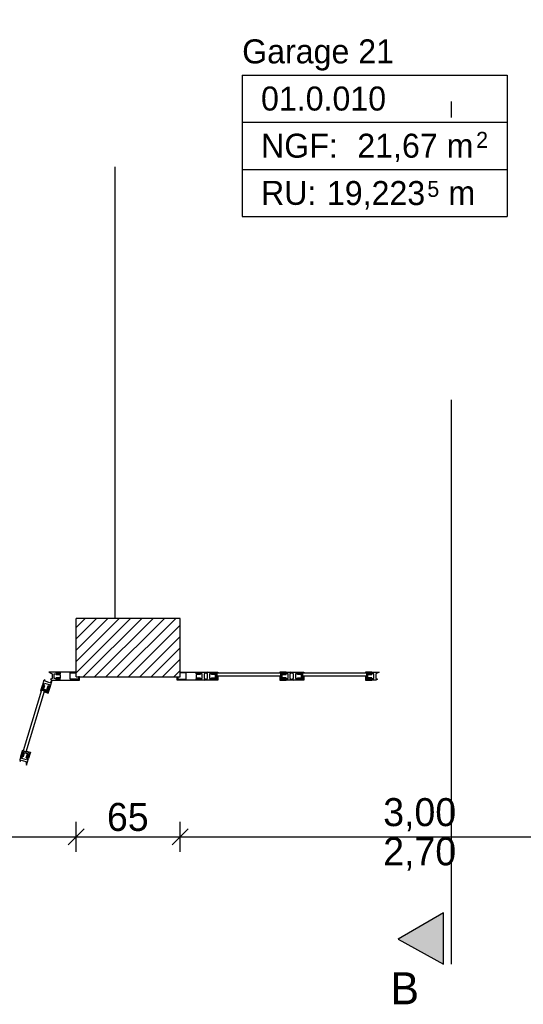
# Model space of a CAD drawing. Extents: x -73 to 359, y -4 to 85.
# Tile 11 of 149: x -43.28 to -40.14, y 30.59 to 36.74. Entities that reach past the tile are written whole.
import ezdxf

# ---------------------------------------------------------------- set-up
doc = ezdxf.new("R2010")
doc.units = 0
doc.header["$MEASUREMENT"] = 0
for name, pattern in [('Strichlinie', [0.005644, 0.002822, -0.002822]), ('Strichpunktlinie', [0.006703, 0.003528, -0.001764, 0, -0.001411]), ('Wipeout_Contour', [1, 0, -1])]:
    doc.linetypes.add(name, pattern=pattern)
for name, color, linetype in [('0._EG_7_0', 7, 'Continuous'), ('0._EG_7_P_BM_AUSSEN', 7, 'Continuous'), ('0._EG_7_P_ZE_BILD', 7, 'Continuous'), ('0._EG_7_R_NT_HIDDEN', 7, 'Continuous'), ('0._EG_7_R_TR_AUSSENWAND', 7, 'Continuous'), ('0._EG_7_Räume', 7, 'Continuous')]:
    doc.layers.add(name, color=color, linetype=linetype)
doc.styles.add('ERSTELLTER_STIL_1', font='txt')
doc.styles.add('ERSTELLTER_STIL_3', font='txt')

msp = doc.modelspace()

# ---------------------------------------------------------------- hatches: boundary and pattern name
at = {"layer": '0._EG_7_P_ZE_BILD', "linetype": 'Continuous', "lineweight": 18, "ltscale": 1000}
msp.add_hatch(color=9, dxfattribs=at).paths.add_polyline_path([(-40.636, 30.8391), (-40.636, 31.1605), (-40.919, 30.9971)], flags=0)
at = {"layer": '0._EG_7_R_TR_AUSSENWAND', "linetype": 'Continuous', "ltscale": 1000}
h = msp.add_hatch(dxfattribs=at)
h.set_pattern_fill('MW_HLZ_0007', color=256, style=0, pattern_type=2)
h.set_pattern_definition([(45, (0, 0), (-0.03535534, 0.03535534), [])])
h.paths.add_polyline_path([(-42.9287, 33), (-42.9287, 32.665), (-42.9287, 32.635), (-42.2787, 32.635), (-42.2787, 32.665), (-42.2787, 33)], flags=0)

# ---------------------------------------------------------------- linework, layer by layer
at = {"layer": '0._EG_7_0', "linetype": 'Continuous', "ltscale": 1000}
for p, q in [((-42.9287, 32.665), (-42.9287, 33)), ((-42.2787, 32.665), (-42.2787, 33)), ((-42.9287, 32.635), (-42.9287, 32.665)), ((-42.2787, 32.635), (-42.2787, 32.665))]:
    msp.add_line(p, q, dxfattribs=at)
at = {"layer": '0._EG_7_P_BM_AUSSEN', "linetype": 'Continuous', "ltscale": 1000}
for p, q in [((-42.9287, 31.5413), (-42.9287, 31.7288)), ((-42.2787, 31.5413), (-42.2787, 31.7288)), ((-45.9287, 31.635), (-42.9287, 31.635)), ((-42.8787, 31.685), (-42.9787, 31.585)), ((-42.9287, 31.635), (-42.2787, 31.635)), ((-42.2287, 31.685), (-42.3287, 31.585)), ((-42.2787, 31.635), (-39.2787, 31.635))]:
    msp.add_line(p, q, dxfattribs=at)
at = {"layer": '0._EG_7_P_ZE_BILD', "linetype": 'Strichpunktlinie', "ltscale": 1000}
msp.add_line((-40.586, 30.8391), (-40.586, 39.9493), dxfattribs=at)
at = {"layer": '0._EG_7_P_ZE_BILD', "color": 255, "linetype": 'Continuous', "lineweight": 18, "ltscale": 1000}
for p, q in [((-40.636, 31.1605), (-40.919, 30.9971)), ((-40.636, 30.8391), (-40.636, 31.1605)), ((-40.919, 30.9971), (-40.636, 30.8391))]:
    msp.add_line(p, q, dxfattribs=at)
at = {"layer": '0._EG_7_P_ZE_BILD', "linetype": 'Continuous', "ltscale": 1000}
for p, q in [((-40.636, 31.1605), (-40.919, 30.9971)), ((-40.636, 30.8391), (-40.636, 31.1605)), ((-40.919, 30.9971), (-40.636, 30.8391))]:
    msp.add_line(p, q, dxfattribs=at)
at = {"layer": '0._EG_7_R_NT_HIDDEN', "linetype": 'Strichlinie', "ltscale": 1000}
msp.add_line((-42.6854, 33), (-42.6854, 39), dxfattribs=at)
at = {"layer": '0._EG_7_R_TR_AUSSENWAND', "linetype": 'Continuous', "ltscale": 1000}
for p, q in [((-42.2787, 33), (-42.9287, 33)), ((-42.9287, 32.635), (-42.2787, 32.635))]:
    msp.add_line(p, q, dxfattribs=at)
at = {"layer": '0._EG_7_Räume', "linetype": 'Continuous', "ltscale": 1000}
for p, q in [((-41.8922, 36.3953), (-41.8922, 35.5113)), ((-41.8922, 36.3953), (-40.2375, 36.3953)), ((-40.2375, 36.3953), (-40.2375, 35.5113)), ((-41.8922, 36.1006), (-40.2375, 36.1006)), ((-41.8922, 35.806), (-40.2375, 35.806)), ((-41.8922, 35.5113), (-40.2375, 35.5113))]:
    msp.add_line(p, q, dxfattribs=at)

# ---------------------------------------------------------------- texts
at = {"layer": '0._EG_7_P_BM_AUSSEN', "linetype": 'Continuous', "char_height": 0.175, "attachment_point": 7, "style": 'ERSTELLTER_STIL_1'}
for s, insert in [('{65}', (-42.7365, 31.67)), ('{3,00}', (-41.0115, 31.67)), ('{2,70}', (-41.0115, 31.425))]:
    msp.add_mtext(s, dxfattribs=dict(at, insert=insert))
at = {"layer": '0._EG_7_P_ZE_BILD', "linetype": 'Continuous', "insert": (-40.8769, 30.7892), "char_height": 0.2, "attachment_point": 2, "style": 'ERSTELLTER_STIL_3'}
msp.add_mtext('{B}', dxfattribs=at)
at = {"layer": '0._EG_7_Räume', "linetype": 'Continuous'}
for s, insert, char_height, attachment_point, style in [('{Garage 21}', (-41.8922, 36.6188), 0.15, 1, 'ERSTELLTER_STIL_3'), ('{01.0.010 }', (-41.7744, 36.3241), 0.15, 1, 'ERSTELLTER_STIL_1'), ('{NGF: }', (-41.7744, 36.0295), 0.15, 1, 'ERSTELLTER_STIL_1'), ('{21,67 m}', (-41.1732, 36.0295), 0.15, 1, 'ERSTELLTER_STIL_1'), ('{2}', (-40.4313, 36.0409), 0.1, 1, 'ERSTELLTER_STIL_1'), ('{19,223}', (-41.363, 35.5557), 0.15, 7, 'ERSTELLTER_STIL_1'), ('{5}', (-40.7362, 35.6332), 0.1, 7, 'ERSTELLTER_STIL_1'), ('{RU: }', (-41.7744, 35.7349), 0.15, 1, 'ERSTELLTER_STIL_1'), ('{ m}', (-40.6603, 35.7349), 0.15, 1, 'ERSTELLTER_STIL_1')]:
    msp.add_mtext(s, dxfattribs=dict(at, insert=insert, char_height=char_height, attachment_point=attachment_point, style=style))

# ---------------------------------------------------------------- wipeouts: each hides what was drawn before it
at = {"color": 254, "linetype": 'Wipeout_Contour', "lineweight": 0, "ltscale": 212.326785}
msp.add_wipeout([(-41.6527, 32.66), (-41.6527, 32.64), (-42.0487, 32.64), (-42.0487, 32.66)], dxfattribs=at).dxf.layer = '0._EG_7_R_TR_AUSSENWAND'
at = {"color": 254, "linetype": 'Wipeout_Contour', "lineweight": 0, "ltscale": 210.640538}
msp.add_wipeout([(-41.1167, 32.66), (-41.1167, 32.64), (-41.5127, 32.64), (-41.5127, 32.66)], dxfattribs=at).dxf.layer = '0._EG_7_R_TR_AUSSENWAND'
at = {"color": 254, "linetype": 'Wipeout_Contour', "lineweight": 0, "ltscale": 215.880241}
msp.add_wipeout([(-43.2592, 32.1723), (-43.2401, 32.1665), (-43.1257, 32.5456), (-43.1449, 32.5514)], dxfattribs=at).dxf.layer = '0._EG_7_R_TR_AUSSENWAND'

# ---------------------------------------------------------------- next in the draw order: wipeouts: each hides what was drawn before it
at = {"color": 254, "linetype": 'Wipeout_Contour', "lineweight": 0, "ltscale": 1185.129205}
msp.add_wipeout([(-42.9087, 32.635), (-42.9137, 32.635), (-42.9137, 32.62), (-42.9662, 32.62), (-42.9662, 32.66), (-42.9287, 32.66), (-42.9287, 32.665), (-43.0537, 32.665), (-43.0537, 32.66), (-43.0287, 32.66), (-43.0287, 32.655), (-43.0537, 32.655), (-43.0537, 32.65), (-43.0287, 32.65), (-43.0287, 32.63), (-43.0537, 32.63), (-43.0537, 32.625), (-43.0287, 32.625), (-43.0287, 32.62), (-43.0537, 32.62), (-43.0537, 32.615), (-42.9087, 32.615)], dxfattribs=at).dxf.layer = '0._EG_7_R_TR_AUSSENWAND'
at = {"color": 254, "linetype": 'Wipeout_Contour', "lineweight": 0, "ltscale": 1176.15018}
msp.add_wipeout([(-42.2987, 32.635), (-42.2937, 32.635), (-42.2937, 32.62), (-42.2412, 32.62), (-42.2412, 32.66), (-42.2787, 32.66), (-42.2787, 32.665), (-42.1537, 32.665), (-42.1537, 32.66), (-42.1787, 32.66), (-42.1787, 32.655), (-42.1537, 32.655), (-42.1537, 32.65), (-42.1787, 32.65), (-42.1787, 32.63), (-42.1537, 32.63), (-42.1537, 32.625), (-42.1787, 32.625), (-42.1787, 32.62), (-42.1537, 32.62), (-42.1537, 32.615), (-42.2987, 32.615)], dxfattribs=at).dxf.layer = '0._EG_7_R_TR_AUSSENWAND'
at = {"color": 254, "linetype": 'Wipeout_Contour', "lineweight": 0, "ltscale": 792.807353}
msp.add_wipeout([(-41.6177, 32.615), (-41.6177, 32.62), (-41.6427, 32.62), (-41.6427, 32.625), (-41.6052, 32.625), (-41.6052, 32.655), (-41.6427, 32.655), (-41.6427, 32.66), (-41.6177, 32.66), (-41.6177, 32.665), (-41.5937, 32.665), (-41.5837, 32.66), (-41.5937, 32.655), (-41.5937, 32.625), (-41.5737, 32.615)], dxfattribs=at).dxf.layer = '0._EG_7_R_TR_AUSSENWAND'
at = {"color": 254, "linetype": 'Wipeout_Contour', "lineweight": 0, "ltscale": 785.990877}
msp.add_wipeout([(-41.0567, 32.615), (-41.0817, 32.615), (-41.0817, 32.62), (-41.1067, 32.62), (-41.1067, 32.625), (-41.0692, 32.625), (-41.0692, 32.655), (-41.1067, 32.655), (-41.1067, 32.66), (-41.0817, 32.66), (-41.0817, 32.665), (-41.0377, 32.665), (-41.0577, 32.655), (-41.0577, 32.625), (-41.0477, 32.62)], dxfattribs=at).dxf.layer = '0._EG_7_R_TR_AUSSENWAND'
at = {"color": 254, "linetype": 'Wipeout_Contour', "lineweight": 0, "ltscale": 808.727291}
msp.add_wipeout([(-43.2263, 32.1258), (-43.2311, 32.1272), (-43.2238, 32.1512), (-43.2286, 32.1526), (-43.2394, 32.1167), (-43.2682, 32.1254), (-43.2573, 32.1613), (-43.2621, 32.1627), (-43.2693, 32.1388), (-43.2741, 32.1402), (-43.2811, 32.1172), (-43.2792, 32.1062), (-43.2715, 32.1143), (-43.2428, 32.1057), (-43.239, 32.0836)], dxfattribs=at).dxf.layer = '0._EG_7_R_TR_AUSSENWAND'

# ---------------------------------------------------------------- next in the draw order: linework, layer by layer
at = {"layer": '0._EG_7_R_TR_AUSSENWAND', "linetype": 'Continuous', "ltscale": 1000}
for p, q in [((-42.9662, 32.62), (-42.9662, 32.66)), ((-42.9662, 32.66), (-42.9287, 32.66)), ((-42.9137, 32.62), (-42.9662, 32.62)), ((-42.9287, 32.66), (-42.9287, 32.665)), ((-42.9287, 32.635), (-42.9287, 32.665)), ((-42.9087, 32.635), (-42.9137, 32.635)), ((-42.9137, 32.635), (-42.9137, 32.62)), ((-42.9087, 32.615), (-42.9087, 32.635)), ((-42.2987, 32.635), (-42.2937, 32.635)), ((-42.2987, 32.615), (-42.2987, 32.635)), ((-42.2937, 32.635), (-42.2937, 32.62)), ((-42.2937, 32.62), (-42.2412, 32.62)), ((-42.2787, 32.66), (-42.2787, 32.665)), ((-42.2787, 32.635), (-42.2787, 32.665)), ((-42.2412, 32.66), (-42.2787, 32.66)), ((-42.2412, 32.62), (-42.2412, 32.66))]:
    msp.add_line(p, q, dxfattribs=at)

# ---------------------------------------------------------------- next in the draw order: wipeouts: each hides what was drawn before it
at = {"color": 254, "linetype": 'Wipeout_Contour', "lineweight": 0, "ltscale": 811.042442}
msp.add_wipeout([(-43.0787, 32.615), (-43.0537, 32.615), (-43.0537, 32.62), (-43.0287, 32.62), (-43.0287, 32.625), (-43.0662, 32.625), (-43.0662, 32.655), (-43.0287, 32.655), (-43.0287, 32.66), (-43.0537, 32.66), (-43.0537, 32.665), (-43.0987, 32.665), (-43.0787, 32.655), (-43.0787, 32.625), (-43.0887, 32.62)], dxfattribs=at).dxf.layer = '0._EG_7_R_TR_AUSSENWAND'
at = {"color": 254, "linetype": 'Wipeout_Contour', "lineweight": 0, "ltscale": 798.607485}
msp.add_wipeout([(-42.1287, 32.615), (-42.1537, 32.615), (-42.1537, 32.62), (-42.1787, 32.62), (-42.1787, 32.625), (-42.1412, 32.625), (-42.1412, 32.655), (-42.1787, 32.655), (-42.1787, 32.66), (-42.1537, 32.66), (-42.1537, 32.665), (-42.1087, 32.665), (-42.1287, 32.655), (-42.1287, 32.625), (-42.1187, 32.62)], dxfattribs=at).dxf.layer = '0._EG_7_R_TR_AUSSENWAND'
at = {"color": 254, "linetype": 'Wipeout_Contour', "lineweight": 0, "ltscale": 954.257025}
msp.add_wipeout([(-41.6177, 32.615), (-41.6177, 32.62), (-41.6427, 32.62), (-41.6427, 32.625), (-41.6177, 32.625), (-41.6177, 32.63), (-41.6427, 32.63), (-41.6427, 32.65), (-41.6177, 32.65), (-41.6177, 32.655), (-41.6427, 32.655), (-41.6427, 32.66), (-41.6177, 32.66), (-41.6177, 32.665), (-41.6577, 32.665), (-41.6577, 32.66), (-41.6457, 32.66), (-41.6457, 32.615)], dxfattribs=at).dxf.layer = '0._EG_7_R_TR_AUSSENWAND'
at = {"color": 254, "linetype": 'Wipeout_Contour', "lineweight": 0, "ltscale": 946.680177}
msp.add_wipeout([(-41.0817, 32.615), (-41.0817, 32.62), (-41.1067, 32.62), (-41.1067, 32.625), (-41.0817, 32.625), (-41.0817, 32.63), (-41.1067, 32.63), (-41.1067, 32.65), (-41.0817, 32.65), (-41.0817, 32.655), (-41.1067, 32.655), (-41.1067, 32.66), (-41.0817, 32.66), (-41.0817, 32.665), (-41.1217, 32.665), (-41.1217, 32.66), (-41.1097, 32.66), (-41.1097, 32.615)], dxfattribs=at).dxf.layer = '0._EG_7_R_TR_AUSSENWAND'
at = {"color": 254, "linetype": 'Wipeout_Contour', "lineweight": 0, "ltscale": 968.924606}
msp.add_wipeout([(-43.2263, 32.1258), (-43.2311, 32.1272), (-43.2238, 32.1512), (-43.2286, 32.1526), (-43.2358, 32.1287), (-43.2406, 32.1301), (-43.2334, 32.154), (-43.2526, 32.1598), (-43.2598, 32.1359), (-43.2646, 32.1373), (-43.2573, 32.1613), (-43.2621, 32.1627), (-43.2693, 32.1388), (-43.2741, 32.1402), (-43.2626, 32.1785), (-43.2578, 32.1771), (-43.2613, 32.1656), (-43.2182, 32.1526)], dxfattribs=at).dxf.layer = '0._EG_7_R_TR_AUSSENWAND'

# ---------------------------------------------------------------- next in the draw order: linework, layer by layer
at = {"layer": '0._EG_7_R_TR_AUSSENWAND', "linetype": 'Continuous', "ltscale": 1000}
for p, q in [((-43.0537, 32.665), (-43.0987, 32.665)), ((-43.0987, 32.665), (-43.0787, 32.655)), ((-43.0662, 32.655), (-43.0287, 32.655)), ((-42.9287, 32.665), (-43.0537, 32.665)), ((-43.0537, 32.665), (-43.0537, 32.66)), ((-43.0537, 32.66), (-43.0537, 32.665)), ((-43.0537, 32.66), (-43.0287, 32.66)), ((-43.0287, 32.66), (-43.0537, 32.66)), ((-43.0287, 32.655), (-43.0537, 32.655)), ((-43.0537, 32.655), (-43.0537, 32.65)), ((-43.0537, 32.65), (-43.0287, 32.65)), ((-43.0287, 32.66), (-43.0287, 32.655)), ((-43.0287, 32.655), (-43.0287, 32.66)), ((-43.0287, 32.65), (-43.0287, 32.63)), ((-43.0287, 32.625), (-43.0287, 32.62)), ((-43.0287, 32.62), (-43.0287, 32.625)), ((-42.1787, 32.66), (-42.1787, 32.655)), ((-42.1787, 32.655), (-42.1787, 32.66)), ((-42.1787, 32.65), (-42.1787, 32.63)), ((-42.1787, 32.625), (-42.1787, 32.62)), ((-42.1787, 32.62), (-42.1787, 32.625)), ((-41.0692, 32.625), (-41.0692, 32.655)), ((-41.0377, 32.665), (-41.0577, 32.655)), ((-41.0577, 32.655), (-41.0577, 32.625)), ((-41.0577, 32.625), (-41.0477, 32.62)), ((-41.0477, 32.62), (-41.0567, 32.615)), ((-43.2741, 32.1402), (-43.2811, 32.1172)), ((-43.2811, 32.1172), (-43.2792, 32.1062)), ((-43.2792, 32.1062), (-43.2715, 32.1143)), ((-43.2715, 32.1143), (-43.2428, 32.1057)), ((-43.2428, 32.1057), (-43.239, 32.0836))]:
    msp.add_line(p, q, dxfattribs=at)

# ---------------------------------------------------------------- next in the draw order: wipeouts: each hides what was drawn before it
at = {"color": 254, "linetype": 'Wipeout_Contour', "lineweight": 0, "ltscale": 809.809466}
msp.add_wipeout([(-43.1323, 32.6103), (-43.1396, 32.5864), (-43.1348, 32.5849), (-43.142, 32.561), (-43.1372, 32.5595), (-43.1264, 32.5954), (-43.0976, 32.5868), (-43.1085, 32.5509), (-43.1037, 32.5494), (-43.0965, 32.5734), (-43.0917, 32.5719), (-43.0787, 32.615), (-43.094, 32.5987), (-43.1228, 32.6074), (-43.1247, 32.6184)], dxfattribs=at).dxf.layer = '0._EG_7_R_TR_AUSSENWAND'
at = {"color": 254, "linetype": 'Wipeout_Contour', "lineweight": 0, "ltscale": 799.99937}
msp.add_wipeout([(-42.1087, 32.665), (-42.0837, 32.665), (-42.0837, 32.66), (-42.0587, 32.66), (-42.0587, 32.655), (-42.0962, 32.655), (-42.0962, 32.625), (-42.0587, 32.625), (-42.0587, 32.62), (-42.0837, 32.62), (-42.0837, 32.615), (-42.1287, 32.615), (-42.1087, 32.625), (-42.1087, 32.655), (-42.1187, 32.66)], dxfattribs=at).dxf.layer = '0._EG_7_R_TR_AUSSENWAND'
at = {"color": 254, "linetype": 'Wipeout_Contour', "lineweight": 0, "ltscale": 316.96288}
msp.add_wipeout([(-41.6457, 32.615), (-41.6457, 32.62), (-41.6527, 32.62), (-41.6527, 32.64), (-41.6577, 32.64), (-41.6577, 32.615)], dxfattribs=at).dxf.layer = '0._EG_7_R_TR_AUSSENWAND'
at = {"color": 254, "linetype": 'Wipeout_Contour', "lineweight": 0, "ltscale": 793.140797}
msp.add_wipeout([(-41.5477, 32.665), (-41.5477, 32.66), (-41.5227, 32.66), (-41.5227, 32.655), (-41.5602, 32.655), (-41.5602, 32.625), (-41.5227, 32.625), (-41.5227, 32.62), (-41.5477, 32.62), (-41.5477, 32.615), (-41.5727, 32.615), (-41.5827, 32.62), (-41.5727, 32.625), (-41.5727, 32.655), (-41.5927, 32.665)], dxfattribs=at).dxf.layer = '0._EG_7_R_TR_AUSSENWAND'
at = {"color": 254, "linetype": 'Wipeout_Contour', "lineweight": 0, "ltscale": 314.435129}
msp.add_wipeout([(-41.1097, 32.615), (-41.1097, 32.62), (-41.1167, 32.62), (-41.1167, 32.64), (-41.1217, 32.64), (-41.1217, 32.615)], dxfattribs=at).dxf.layer = '0._EG_7_R_TR_AUSSENWAND'
at = {"color": 254, "linetype": 'Wipeout_Contour', "lineweight": 0, "ltscale": 323.484158}
msp.add_wipeout([(-43.2182, 32.1526), (-43.223, 32.154), (-43.2209, 32.1607), (-43.2401, 32.1665), (-43.2386, 32.1713), (-43.2147, 32.1641)], dxfattribs=at).dxf.layer = '0._EG_7_R_TR_AUSSENWAND'

# ---------------------------------------------------------------- next in the draw order: linework, layer by layer
at = {"layer": '0._EG_7_R_TR_AUSSENWAND', "linetype": 'Continuous', "ltscale": 1000}
for p, q in [((-43.0787, 32.625), (-43.0887, 32.62)), ((-43.0787, 32.655), (-43.0787, 32.625)), ((-43.0662, 32.625), (-43.0662, 32.655)), ((-43.0287, 32.625), (-43.0662, 32.625)), ((-43.0287, 32.63), (-43.0537, 32.63)), ((-43.0537, 32.63), (-43.0537, 32.625)), ((-43.0537, 32.625), (-43.0287, 32.625)), ((-43.0287, 32.62), (-43.0537, 32.62)), ((-43.0537, 32.62), (-43.0537, 32.615)), ((-43.0537, 32.615), (-43.0537, 32.62)), ((-43.0537, 32.62), (-43.0287, 32.62)), ((-43.0537, 32.615), (-42.9087, 32.615)), ((-42.1537, 32.615), (-42.2987, 32.615)), ((-42.2787, 32.665), (-42.1537, 32.665)), ((-42.1537, 32.66), (-42.1787, 32.66)), ((-42.1787, 32.66), (-42.1537, 32.66)), ((-42.1787, 32.655), (-42.1537, 32.655)), ((-42.1412, 32.655), (-42.1787, 32.655)), ((-42.1537, 32.65), (-42.1787, 32.65)), ((-42.1787, 32.63), (-42.1537, 32.63)), ((-42.1537, 32.625), (-42.1787, 32.625)), ((-42.1787, 32.625), (-42.1412, 32.625)), ((-42.1787, 32.62), (-42.1537, 32.62)), ((-42.1537, 32.62), (-42.1787, 32.62)), ((-42.1537, 32.665), (-42.1537, 32.66)), ((-42.1537, 32.66), (-42.1537, 32.665)), ((-42.1537, 32.655), (-42.1537, 32.65)), ((-42.1537, 32.63), (-42.1537, 32.625)), ((-42.1537, 32.62), (-42.1537, 32.615)), ((-42.1537, 32.615), (-42.1537, 32.62)), ((-42.1287, 32.615), (-42.1537, 32.615)), ((-42.1412, 32.625), (-42.1412, 32.655)), ((-42.1287, 32.655), (-42.1287, 32.625)), ((-42.1287, 32.625), (-42.1187, 32.62)), ((-42.1187, 32.62), (-42.1287, 32.615)), ((-41.6177, 32.665), (-41.6577, 32.665)), ((-41.6577, 32.665), (-41.6577, 32.66)), ((-41.6577, 32.66), (-41.6457, 32.66)), ((-41.6527, 32.64), (-41.6577, 32.64)), ((-41.6577, 32.64), (-41.6577, 32.615)), ((-41.6577, 32.615), (-41.6457, 32.615)), ((-41.6527, 32.66), (-41.6527, 32.64)), ((-41.6527, 32.62), (-41.6527, 32.64)), ((-41.6457, 32.62), (-41.6527, 32.62)), ((-41.6457, 32.66), (-41.6457, 32.615)), ((-41.6457, 32.615), (-41.6457, 32.62)), ((-41.6457, 32.615), (-41.6177, 32.615)), ((-41.6427, 32.655), (-41.6427, 32.66)), ((-41.6427, 32.66), (-41.6177, 32.66)), ((-41.6427, 32.655), (-41.6427, 32.66)), ((-41.6427, 32.66), (-41.6177, 32.66)), ((-41.6052, 32.655), (-41.6427, 32.655)), ((-41.6177, 32.655), (-41.6427, 32.655)), ((-41.6427, 32.63), (-41.6427, 32.65)), ((-41.6427, 32.65), (-41.6177, 32.65)), ((-41.6177, 32.63), (-41.6427, 32.63)), ((-41.6427, 32.62), (-41.6427, 32.625)), ((-41.6427, 32.625), (-41.6052, 32.625)), ((-41.6427, 32.62), (-41.6427, 32.625)), ((-41.6427, 32.625), (-41.6177, 32.625)), ((-41.6177, 32.62), (-41.6427, 32.62)), ((-41.6177, 32.62), (-41.6427, 32.62)), ((-41.6177, 32.66), (-41.6177, 32.665)), ((-41.6177, 32.665), (-41.5937, 32.665)), ((-41.6177, 32.66), (-41.6177, 32.665)), ((-41.6177, 32.65), (-41.6177, 32.655)), ((-41.6177, 32.625), (-41.6177, 32.63)), ((-41.6177, 32.615), (-41.6177, 32.62)), ((-41.6177, 32.615), (-41.6177, 32.62)), ((-41.6052, 32.625), (-41.6052, 32.655)), ((-41.5937, 32.665), (-41.5837, 32.66)), ((-41.5837, 32.66), (-41.5937, 32.655)), ((-41.5937, 32.655), (-41.5937, 32.625)), ((-41.0817, 32.665), (-41.1217, 32.665)), ((-41.1217, 32.665), (-41.1217, 32.66)), ((-41.1217, 32.66), (-41.1097, 32.66)), ((-41.1167, 32.64), (-41.1217, 32.64)), ((-41.1217, 32.64), (-41.1217, 32.615)), ((-41.1217, 32.615), (-41.1097, 32.615)), ((-41.1167, 32.66), (-41.1167, 32.64)), ((-41.1167, 32.62), (-41.1167, 32.64)), ((-41.1097, 32.62), (-41.1167, 32.62)), ((-41.1097, 32.66), (-41.1097, 32.615)), ((-41.1097, 32.615), (-41.1097, 32.62)), ((-41.1097, 32.615), (-41.0817, 32.615)), ((-41.1067, 32.655), (-41.1067, 32.66)), ((-41.1067, 32.66), (-41.0817, 32.66)), ((-41.1067, 32.655), (-41.1067, 32.66)), ((-41.1067, 32.66), (-41.0817, 32.66)), ((-41.0692, 32.655), (-41.1067, 32.655)), ((-41.0817, 32.655), (-41.1067, 32.655)), ((-41.1067, 32.63), (-41.1067, 32.65)), ((-41.1067, 32.65), (-41.0817, 32.65)), ((-41.0817, 32.63), (-41.1067, 32.63)), ((-41.1067, 32.62), (-41.1067, 32.625)), ((-41.1067, 32.625), (-41.0692, 32.625)), ((-41.1067, 32.62), (-41.1067, 32.625)), ((-41.1067, 32.625), (-41.0817, 32.625)), ((-41.0817, 32.62), (-41.1067, 32.62)), ((-41.0817, 32.62), (-41.1067, 32.62)), ((-41.0817, 32.66), (-41.0817, 32.665)), ((-41.0817, 32.665), (-41.0377, 32.665)), ((-41.0817, 32.66), (-41.0817, 32.665)), ((-41.0817, 32.65), (-41.0817, 32.655)), ((-41.0817, 32.625), (-41.0817, 32.63)), ((-41.0817, 32.615), (-41.0817, 32.62)), ((-41.0817, 32.615), (-41.0817, 32.62)), ((-41.0567, 32.615), (-41.0817, 32.615)), ((-43.2741, 32.1402), (-43.2626, 32.1785)), ((-43.2693, 32.1388), (-43.2741, 32.1402)), ((-43.2693, 32.1388), (-43.2741, 32.1402)), ((-43.2621, 32.1627), (-43.2693, 32.1388)), ((-43.2621, 32.1627), (-43.2693, 32.1388)), ((-43.2682, 32.1254), (-43.2573, 32.1613)), ((-43.2394, 32.1167), (-43.2682, 32.1254)), ((-43.2646, 32.1373), (-43.2573, 32.1613)), ((-43.2598, 32.1359), (-43.2646, 32.1373)), ((-43.2626, 32.1785), (-43.2578, 32.1771)), ((-43.2573, 32.1613), (-43.2621, 32.1627)), ((-43.2573, 32.1613), (-43.2621, 32.1627)), ((-43.2578, 32.1771), (-43.2613, 32.1656)), ((-43.2613, 32.1656), (-43.2182, 32.1526)), ((-43.2526, 32.1598), (-43.2598, 32.1359)), ((-43.2592, 32.1723), (-43.2401, 32.1665)), ((-43.2334, 32.154), (-43.2526, 32.1598)), ((-43.2406, 32.1301), (-43.2334, 32.154)), ((-43.2358, 32.1287), (-43.2406, 32.1301)), ((-43.2401, 32.1665), (-43.2386, 32.1713)), ((-43.2209, 32.1607), (-43.2401, 32.1665)), ((-43.2286, 32.1526), (-43.2394, 32.1167)), ((-43.239, 32.0836), (-43.2263, 32.1258)), ((-43.2386, 32.1713), (-43.2147, 32.1641)), ((-43.2286, 32.1526), (-43.2358, 32.1287)), ((-43.2311, 32.1272), (-43.2238, 32.1512)), ((-43.2311, 32.1272), (-43.2238, 32.1512)), ((-43.2263, 32.1258), (-43.2311, 32.1272)), ((-43.2263, 32.1258), (-43.2311, 32.1272)), ((-43.2238, 32.1512), (-43.2286, 32.1526)), ((-43.2238, 32.1512), (-43.2286, 32.1526)), ((-43.2182, 32.1526), (-43.2263, 32.1258)), ((-43.223, 32.154), (-43.2209, 32.1607)), ((-43.2182, 32.1526), (-43.223, 32.154)), ((-43.2147, 32.1641), (-43.2182, 32.1526))]:
    msp.add_line(p, q, dxfattribs=at)

# ---------------------------------------------------------------- next in the draw order: wipeouts: each hides what was drawn before it
at = {"color": 254, "linetype": 'Wipeout_Contour', "lineweight": 0, "ltscale": 957.490776}
msp.add_wipeout([(-42.0837, 32.615), (-42.0837, 32.62), (-42.0587, 32.62), (-42.0587, 32.625), (-42.0837, 32.625), (-42.0837, 32.63), (-42.0587, 32.63), (-42.0587, 32.65), (-42.0837, 32.65), (-42.0837, 32.655), (-42.0587, 32.655), (-42.0587, 32.66), (-42.0837, 32.66), (-42.0837, 32.665), (-42.0437, 32.665), (-42.0437, 32.66), (-42.0557, 32.66), (-42.0557, 32.615)], dxfattribs=at).dxf.layer = '0._EG_7_R_TR_AUSSENWAND'
at = {"color": 254, "linetype": 'Wipeout_Contour', "lineweight": 0, "ltscale": 949.897885}
msp.add_wipeout([(-41.5477, 32.615), (-41.5477, 32.62), (-41.5227, 32.62), (-41.5227, 32.625), (-41.5477, 32.625), (-41.5477, 32.63), (-41.5227, 32.63), (-41.5227, 32.65), (-41.5477, 32.65), (-41.5477, 32.655), (-41.5227, 32.655), (-41.5227, 32.66), (-41.5477, 32.66), (-41.5477, 32.665), (-41.5077, 32.665), (-41.5077, 32.66), (-41.5197, 32.66), (-41.5197, 32.615)], dxfattribs=at).dxf.layer = '0._EG_7_R_TR_AUSSENWAND'
at = {"color": 254, "linetype": 'Wipeout_Contour', "lineweight": 0, "ltscale": 972.147678}
msp.add_wipeout([(-43.0917, 32.5719), (-43.0965, 32.5734), (-43.1037, 32.5494), (-43.1085, 32.5509), (-43.1013, 32.5748), (-43.106, 32.5762), (-43.1133, 32.5523), (-43.1324, 32.5581), (-43.1252, 32.582), (-43.13, 32.5835), (-43.1372, 32.5595), (-43.142, 32.561), (-43.1348, 32.5849), (-43.1396, 32.5864), (-43.1511, 32.5481), (-43.1463, 32.5466), (-43.1429, 32.5581), (-43.0998, 32.5451)], dxfattribs=at).dxf.layer = '0._EG_7_R_TR_AUSSENWAND'

# ---------------------------------------------------------------- next in the draw order: linework, layer by layer
at = {"layer": '0._EG_7_R_TR_AUSSENWAND', "linetype": 'Continuous', "ltscale": 1000}
for p, q in [((-43.1323, 32.6103), (-43.1396, 32.5864)), ((-43.1247, 32.6184), (-43.1323, 32.6103)), ((-43.1228, 32.6074), (-43.1247, 32.6184)), ((-43.0787, 32.615), (-43.094, 32.5987)), ((-43.0887, 32.62), (-43.0787, 32.615)), ((-43.0787, 32.615), (-43.0537, 32.615)), ((-42.1537, 32.665), (-42.1087, 32.665)), ((-42.1087, 32.665), (-42.1287, 32.655)), ((-42.1287, 32.615), (-42.1087, 32.625)), ((-42.1187, 32.66), (-42.1087, 32.665)), ((-42.1087, 32.655), (-42.1187, 32.66)), ((-42.1087, 32.625), (-42.1087, 32.655)), ((-42.0962, 32.655), (-42.0962, 32.625)), ((-41.5737, 32.615), (-41.6177, 32.615)), ((-41.5937, 32.625), (-41.5737, 32.615)), ((-41.5727, 32.655), (-41.5927, 32.665)), ((-41.5827, 32.62), (-41.5727, 32.625)), ((-41.5727, 32.615), (-41.5827, 32.62)), ((-41.5727, 32.625), (-41.5727, 32.655)), ((-41.5602, 32.655), (-41.5602, 32.625)), ((-43.1396, 32.5864), (-43.1348, 32.5849)), ((-43.1348, 32.5849), (-43.1396, 32.5864)), ((-43.1252, 32.582), (-43.13, 32.5835)), ((-43.1264, 32.5954), (-43.0976, 32.5868)), ((-43.094, 32.5987), (-43.1228, 32.6074))]:
    msp.add_line(p, q, dxfattribs=at)

# ---------------------------------------------------------------- next in the draw order: wipeouts: each hides what was drawn before it
at = {"color": 254, "linetype": 'Wipeout_Contour', "lineweight": 0, "ltscale": 319.100009}
msp.add_wipeout([(-42.0557, 32.615), (-42.0557, 32.62), (-42.0487, 32.62), (-42.0487, 32.64), (-42.0437, 32.64), (-42.0437, 32.615)], dxfattribs=at).dxf.layer = '0._EG_7_R_TR_AUSSENWAND'
at = {"color": 254, "linetype": 'Wipeout_Contour', "lineweight": 0, "ltscale": 316.561692}
msp.add_wipeout([(-41.5197, 32.615), (-41.5197, 32.62), (-41.5127, 32.62), (-41.5127, 32.64), (-41.5077, 32.64), (-41.5077, 32.615)], dxfattribs=at).dxf.layer = '0._EG_7_R_TR_AUSSENWAND'
at = {"color": 254, "linetype": 'Wipeout_Contour', "lineweight": 0, "ltscale": 325.01279}
msp.add_wipeout([(-43.0998, 32.5451), (-43.1046, 32.5466), (-43.1066, 32.5399), (-43.1257, 32.5456), (-43.1272, 32.5408), (-43.1032, 32.5336)], dxfattribs=at).dxf.layer = '0._EG_7_R_TR_AUSSENWAND'

# ---------------------------------------------------------------- next in the draw order: linework, layer by layer
at = {"layer": '0._EG_7_R_TR_AUSSENWAND', "linetype": 'Continuous', "ltscale": 1000}
for p, q in [((-43.0917, 32.5719), (-43.0787, 32.615)), ((-42.0837, 32.615), (-42.1287, 32.615)), ((-42.1087, 32.665), (-42.0837, 32.665)), ((-42.0587, 32.655), (-42.0962, 32.655)), ((-42.0962, 32.625), (-42.0587, 32.625)), ((-42.0837, 32.665), (-42.0837, 32.66)), ((-42.0837, 32.66), (-42.0837, 32.665)), ((-42.0837, 32.665), (-42.0437, 32.665)), ((-42.0837, 32.66), (-42.0587, 32.66)), ((-42.0587, 32.66), (-42.0837, 32.66)), ((-42.0837, 32.65), (-42.0837, 32.655)), ((-42.0837, 32.655), (-42.0587, 32.655)), ((-42.0587, 32.65), (-42.0837, 32.65)), ((-42.0837, 32.625), (-42.0837, 32.63)), ((-42.0837, 32.63), (-42.0587, 32.63)), ((-42.0587, 32.625), (-42.0837, 32.625)), ((-42.0587, 32.62), (-42.0837, 32.62)), ((-42.0837, 32.62), (-42.0837, 32.615)), ((-42.0837, 32.615), (-42.0837, 32.62)), ((-42.0837, 32.62), (-42.0587, 32.62)), ((-42.0557, 32.615), (-42.0837, 32.615)), ((-42.0587, 32.66), (-42.0587, 32.655)), ((-42.0587, 32.655), (-42.0587, 32.66)), ((-42.0587, 32.63), (-42.0587, 32.65)), ((-42.0587, 32.625), (-42.0587, 32.62)), ((-42.0587, 32.62), (-42.0587, 32.625)), ((-42.0437, 32.66), (-42.0557, 32.66)), ((-42.0557, 32.66), (-42.0557, 32.615)), ((-42.0557, 32.615), (-42.0557, 32.62)), ((-42.0557, 32.62), (-42.0487, 32.62)), ((-42.0437, 32.615), (-42.0557, 32.615)), ((-42.0487, 32.64), (-42.0487, 32.66)), ((-42.0487, 32.66), (-41.6527, 32.66)), ((-41.6527, 32.64), (-42.0487, 32.64)), ((-42.0487, 32.62), (-42.0487, 32.64)), ((-42.0487, 32.64), (-42.0437, 32.64)), ((-42.0437, 32.665), (-42.0437, 32.66)), ((-42.0437, 32.64), (-42.0437, 32.615)), ((-41.5927, 32.665), (-41.5477, 32.665)), ((-41.5477, 32.615), (-41.5727, 32.615)), ((-41.5227, 32.655), (-41.5602, 32.655)), ((-41.5602, 32.625), (-41.5227, 32.625)), ((-41.5477, 32.665), (-41.5477, 32.66)), ((-41.5477, 32.66), (-41.5477, 32.665)), ((-41.5477, 32.665), (-41.5077, 32.665)), ((-41.5477, 32.66), (-41.5227, 32.66)), ((-41.5227, 32.66), (-41.5477, 32.66)), ((-41.5477, 32.65), (-41.5477, 32.655)), ((-41.5477, 32.655), (-41.5227, 32.655)), ((-41.5227, 32.65), (-41.5477, 32.65)), ((-41.5477, 32.625), (-41.5477, 32.63)), ((-41.5477, 32.63), (-41.5227, 32.63)), ((-41.5227, 32.625), (-41.5477, 32.625)), ((-41.5227, 32.62), (-41.5477, 32.62)), ((-41.5477, 32.62), (-41.5477, 32.615)), ((-41.5477, 32.615), (-41.5477, 32.62)), ((-41.5477, 32.62), (-41.5227, 32.62)), ((-41.5197, 32.615), (-41.5477, 32.615)), ((-41.5227, 32.66), (-41.5227, 32.655)), ((-41.5227, 32.655), (-41.5227, 32.66)), ((-41.5227, 32.63), (-41.5227, 32.65)), ((-41.5227, 32.625), (-41.5227, 32.62)), ((-41.5227, 32.62), (-41.5227, 32.625)), ((-41.5077, 32.66), (-41.5197, 32.66)), ((-41.5197, 32.66), (-41.5197, 32.615)), ((-41.5197, 32.615), (-41.5197, 32.62)), ((-41.5197, 32.62), (-41.5127, 32.62)), ((-41.5077, 32.615), (-41.5197, 32.615)), ((-41.5127, 32.64), (-41.5127, 32.66)), ((-41.5127, 32.66), (-41.1167, 32.66)), ((-41.1167, 32.64), (-41.5127, 32.64)), ((-41.5127, 32.62), (-41.5127, 32.64)), ((-41.5127, 32.64), (-41.5077, 32.64)), ((-41.5077, 32.665), (-41.5077, 32.66)), ((-41.5077, 32.64), (-41.5077, 32.615)), ((-43.1449, 32.5514), (-43.2592, 32.1723)), ((-43.1396, 32.5864), (-43.1511, 32.5481)), ((-43.1511, 32.5481), (-43.1463, 32.5466)), ((-43.1463, 32.5466), (-43.1429, 32.5581)), ((-43.1257, 32.5456), (-43.1449, 32.5514)), ((-43.1429, 32.5581), (-43.0998, 32.5451)), ((-43.1348, 32.5849), (-43.142, 32.561)), ((-43.142, 32.561), (-43.1348, 32.5849)), ((-43.142, 32.561), (-43.1372, 32.5595)), ((-43.1372, 32.5595), (-43.142, 32.561)), ((-43.1372, 32.5595), (-43.1264, 32.5954)), ((-43.13, 32.5835), (-43.1372, 32.5595)), ((-43.1324, 32.5581), (-43.1252, 32.582)), ((-43.1133, 32.5523), (-43.1324, 32.5581)), ((-43.106, 32.5762), (-43.1133, 32.5523)), ((-43.0976, 32.5868), (-43.1085, 32.5509)), ((-43.1085, 32.5509), (-43.1013, 32.5748)), ((-43.1085, 32.5509), (-43.1037, 32.5494)), ((-43.1037, 32.5494), (-43.1085, 32.5509)), ((-43.1013, 32.5748), (-43.106, 32.5762)), ((-43.1037, 32.5494), (-43.0965, 32.5734)), ((-43.0965, 32.5734), (-43.1037, 32.5494)), ((-43.0998, 32.5451), (-43.0917, 32.5719)), ((-43.0965, 32.5734), (-43.0917, 32.5719)), ((-43.0917, 32.5719), (-43.0965, 32.5734)), ((-43.2401, 32.1665), (-43.1257, 32.5456)), ((-43.1257, 32.5456), (-43.1272, 32.5408)), ((-43.1272, 32.5408), (-43.1032, 32.5336)), ((-43.1066, 32.5399), (-43.1257, 32.5456)), ((-43.1046, 32.5466), (-43.1066, 32.5399)), ((-43.0998, 32.5451), (-43.1046, 32.5466)), ((-43.1032, 32.5336), (-43.0998, 32.5451))]:
    msp.add_line(p, q, dxfattribs=at)

doc.saveas('drawing.dxf')
